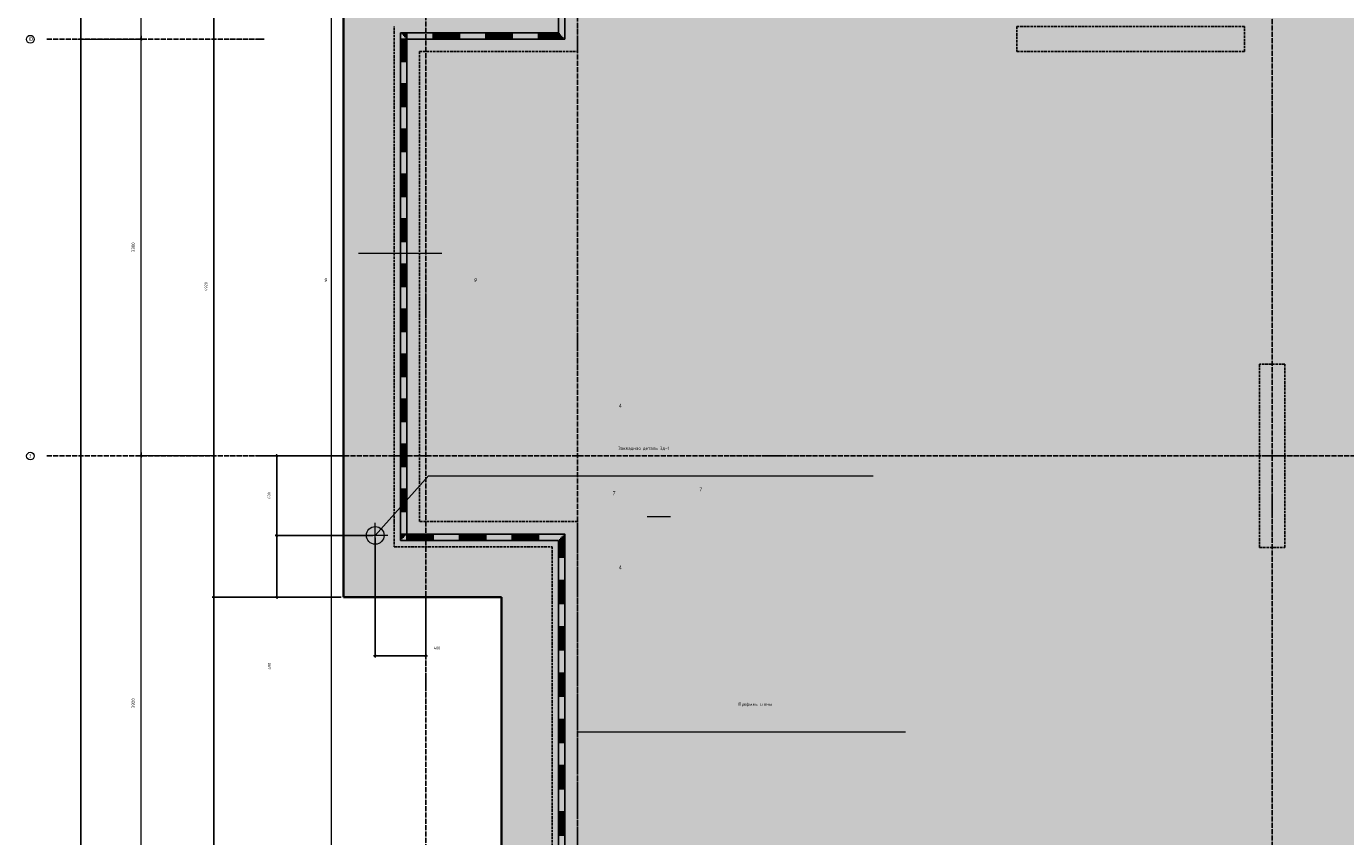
# Model space of a CAD drawing. Header units: millimetres. Extents: x -3170 to 89801, y -74170 to 82422.
# Tile 20 of 105: x -3161 to 7281, y 58165 to 64580. Entities that reach past the tile are written whole.
import ezdxf

# ---------------------------------------------------------------- set-up
doc = ezdxf.new("R2010")
doc.units = ezdxf.units.MM
doc.header["$PDMODE"] = 65
for name, pattern in [('______11', [50, 40, -5, 0, -5]), ('______2', [27, 20, -7]), ('______3', [50, 40, -10]), ('______5', [110, 80, -10, 10, -10])]:
    doc.linetypes.add(name, pattern=pattern)
for name, color, linetype, lineweight in [('Standard', 7, 'Continuous', 25), ('Балка_ общее', 7, '______3', 13), ('Закладная деталь_ общее', 7, 'Continuous', 25), ('Заливка', 7, 'Continuous', 13), ('Размерная линия_ общее', 7, 'Continuous', 13), ('Стена_ общее', 7, 'Continuous', 35)]:
    doc.layers.add(name, color=color, linetype=linetype, lineweight=lineweight)
doc.layers.add('Осевая линия_ общее', color=7, linetype='______5', lineweight=13, true_color=0xa0a0a0)
doc.styles.add('High Tower Text', font='High Tower Text')
doc.styles.add('ISOCPEUR', font='ISOCPEUR')
doc.styles.add('ITALICT', font='ITALICT_.TTF')
doc.dimstyles.new('DIMSTYLE_16', dxfattribs={"dimtxt": 22, "dimasz": 25, "dimexe": 0, "dimexo": 0, "dimgap": 11, "dimtad": 2, "dimdec": 0, "dimrnd": 1, "dimzin": 12, "dimdsep": 46, "dimtxsty": 'ISOCPEUR', "dimblk1": 'ALL_ML_STRICH', "dimblk2": 'ALL_ML_STRICH', "dimsah": 1, "dimcen": 0, "dimclrd": 7, "dimclre": 256, "dimclrt": 7, "dimadec": 0, "dimazin": 0, "dimtfac": 1, "dimtdec": 0, "dimtix": 1, "dimtmove": 2, "dimatfit": 3, "dimfxl": 0, "dimtzin": 0, "dimlwd": 0, "dimlwe": -3, "dimarcsym": 0})
doc.dimstyles.new('DIMSTYLE_3', dxfattribs={"dimtxt": 22, "dimasz": 25, "dimexe": 0, "dimexo": 0, "dimgap": 11, "dimtad": 2, "dimdec": 0, "dimrnd": 5, "dimzin": 12, "dimdsep": 46, "dimtxsty": 'ISOCPEUR', "dimblk1": 'ALL_ML_STRICH', "dimblk2": 'ALL_ML_STRICH', "dimsah": 1, "dimcen": 0, "dimclrd": 7, "dimclre": 256, "dimclrt": 7, "dimadec": 0, "dimazin": 0, "dimtfac": 1, "dimtdec": 0, "dimtix": 1, "dimtmove": 2, "dimatfit": 3, "dimfxl": 0, "dimtzin": 0, "dimlwd": 0, "dimlwe": -3, "dimarcsym": 0})
doc.dimstyles.new('DIMSTYLE_5', dxfattribs={"dimtxt": 25, "dimasz": 25, "dimexe": 0, "dimexo": 0, "dimgap": 12.5, "dimtad": 2, "dimdec": 0, "dimrnd": 5, "dimzin": 12, "dimdsep": 46, "dimtxsty": 'ISOCPEUR', "dimblk1": 'ALL_ML_STRICH', "dimblk2": 'ALL_ML_STRICH', "dimsah": 1, "dimcen": 0, "dimclrd": 7, "dimclre": 256, "dimclrt": 7, "dimadec": 0, "dimazin": 0, "dimtfac": 1, "dimtdec": 0, "dimtix": 1, "dimtmove": 2, "dimatfit": 3, "dimfxl": 0, "dimtzin": 0, "dimlwd": 0, "dimlwe": -3, "dimarcsym": 0})

# ---------------------------------------------------------------- blocks, each defined once
blk = doc.blocks.new('ALL_ML_STRICH')
at = {"color": 0, "linetype": 'ByBlock', "lineweight": -2}
for p, q in [((-1, 0), (0.5, 0)), ((-0.3, -0.3), (0.3, 0.3)), ((0, -0.5), (0, 0.5))]:
    blk.add_line(p, q, dxfattribs=at)
blk = doc.blocks.new('*D14')
at = {"layer": 'DEFPOINTS', "color": 7, "linetype": 'Continuous', "lineweight": 13, "transparency": 33554687}
for p in [(-650, 60060), (-1679, 54460), (-650, 54460)]:
    blk.add_point(p, dxfattribs=at)
at = {"layer": 'Размерная линия_ общее', "color": 253, "linetype": 'Continuous', "lineweight": -2, "true_color": 0xa0a0a0, "transparency": 33554687}
for p, q in [((-670, 60060), (-1679, 60060)), ((-670, 54460), (-1679, 54460))]:
    blk.add_line(p, q, dxfattribs=at)
at = {"layer": 'Размерная линия_ общее', "color": 7, "linetype": 'Continuous', "lineweight": -2, "transparency": 33554687}
blk.add_line((-1679, 54460), (-1679, 60060), dxfattribs=at)
at = {"layer": 'Размерная линия_ общее', "color": 7, "linetype": 'Continuous', "lineweight": 13, "transparency": 33554687, "xscale": 25, "yscale": 25, "zscale": 25}
for p, rotation in [((-1679, 60060), 90), ((-1679, 54460), 270)]:
    blk.add_blockref('ALL_ML_STRICH', p, dxfattribs=dict(at, rotation=rotation))
at = {"layer": 'Размерная линия_ общее', "color": 7, "linetype": 'Continuous', "lineweight": 13, "transparency": 33554687, "insert": (-1740, 57261), "char_height": 22, "width": 88, "attachment_point": 5, "rotation": 90, "style": 'ISOCPEUR'}
blk.add_mtext('\\A1;{5600}', dxfattribs=at)
blk = doc.blocks.new('*D15')
at = {"layer": 'DEFPOINTS', "color": 7, "linetype": 'Continuous', "lineweight": 13, "transparency": 33554687}
for p in [(-650, 64980), (-1679, 60060), (-650, 60060)]:
    blk.add_point(p, dxfattribs=at)
at = {"layer": 'Размерная линия_ общее', "color": 253, "linetype": 'Continuous', "lineweight": -2, "true_color": 0xa0a0a0, "transparency": 33554687}
for p, q in [((-670, 64980), (-1679, 64980)), ((-670, 60060), (-1679, 60060))]:
    blk.add_line(p, q, dxfattribs=at)
at = {"layer": 'Размерная линия_ общее', "color": 7, "linetype": 'Continuous', "lineweight": -2, "transparency": 33554687}
blk.add_line((-1679, 60060), (-1679, 64980), dxfattribs=at)
at = {"layer": 'Размерная линия_ общее', "color": 7, "linetype": 'Continuous', "lineweight": 13, "transparency": 33554687, "xscale": 25, "yscale": 25, "zscale": 25}
for p, rotation in [((-1679, 64980), 90), ((-1679, 60060), 270)]:
    blk.add_blockref('ALL_ML_STRICH', p, dxfattribs=dict(at, rotation=rotation))
at = {"layer": 'Размерная линия_ общее', "color": 7, "linetype": 'Continuous', "lineweight": 13, "transparency": 33554687, "insert": (-1740, 62520), "char_height": 22, "width": 88, "attachment_point": 5, "rotation": 90, "style": 'ISOCPEUR'}
blk.add_mtext('\\A1;{4920}', dxfattribs=at)
blk = doc.blocks.new('СЛОЖНЫЙ_ОБЪЕКТ_7')
at = {"layer": 'Стена_ общее', "color": 253, "linetype": '______2', "lineweight": -3, "true_color": 0xa0a0a0, "transparency": 33554687}
for p, q in [((-250, 60660), (-250, 64580)), ((1200, 64380), (1200, 64580)), ((4680, 64580), (4680, 64380)), ((6480, 64580), (4680, 64580)), ((6480, 64380), (6480, 64580)), ((-50, 64380), (-50, 60660)), ((-50, 64380), (1200, 64380)), ((4680, 64380), (6480, 64380)), ((6600, 61905), (6600, 60455)), ((6800, 61905), (6600, 61905)), ((6800, 60455), (6800, 61905)), ((-250, 60660), (-250, 60460)), ((1000, 60660), (-50, 60660)), ((1200, 60660), (1000, 60660)), ((1200, 57360), (1200, 60660)), ((-250, 60460), (1000, 60460)), ((1000, 60460), (1000, 57360)), ((6600, 60455), (6800, 60455))]:
    blk.add_line(p, q, dxfattribs=at)
blk = doc.blocks.new('ЭЛЕМЕНТ_УЗОРА_4')
at = {"layer": 'Standard', "color": 7, "linetype": 'Continuous', "lineweight": 25, "transparency": 33554687}
for p, q in [((1050, 64847), (1050, 64530)), ((1100, 64847), (1100, 64480)), ((-150, 64530), (-200, 64530)), ((-200, 64530), (-200, 64480)), ((-200, 64480), (-200, 64124)), ((-150, 64480), (-200, 64480)), ((-150, 64480), (-200, 64480)), ((-150, 64520), (-190, 64520)), ((-190, 64480), (-190, 64302)), ((-150, 64510), (-180, 64510)), ((-180, 64480), (-180, 64302)), ((-150, 64500), (-170, 64500)), ((-170, 64480), (-170, 64302)), ((-150, 64490), (-160, 64490)), ((-160, 64480), (-160, 64302)), ((267, 64530), (-150, 64530)), ((-150, 64480), (-150, 64530)), ((-150, 64480), (-150, 64530)), ((267, 64480), (-150, 64480)), ((-150, 64480), (-150, 64480)), ((-150, 64480), (-150, 64480)), ((-150, 64480), (-150, 64124)), ((58, 64480), (58, 64530)), ((267, 64520), (58, 64520)), ((267, 64510), (58, 64510)), ((267, 64500), (58, 64500)), ((267, 64490), (58, 64490)), ((683, 64530), (267, 64530)), ((267, 64480), (267, 64530)), ((267, 64480), (267, 64530)), ((683, 64480), (267, 64480)), ((475, 64480), (475, 64530)), ((683, 64520), (475, 64520)), ((683, 64510), (475, 64510)), ((683, 64500), (475, 64500)), ((683, 64490), (475, 64490)), ((1050, 64530), (683, 64530)), ((683, 64480), (683, 64530)), ((683, 64480), (683, 64530)), ((892, 64480), (892, 64530)), ((1060, 64520), (892, 64520)), ((1070, 64510), (892, 64510)), ((1080, 64500), (892, 64500)), ((1090, 64490), (892, 64490)), ((1100, 64480), (1100, 64480)), ((1100, 64480), (1100, 64480)), ((1100, 64480), (1100, 64480)), ((-150, 64302), (-200, 64302)), ((-200, 64124), (-200, 63767)), ((-150, 64124), (-200, 64124)), ((-150, 64124), (-200, 64124)), ((-190, 64124), (-190, 63945)), ((-180, 64124), (-180, 63945)), ((-170, 64124), (-170, 63945)), ((-160, 64124), (-160, 63945)), ((-150, 64124), (-150, 63767)), ((-150, 63945), (-200, 63945)), ((-200, 63767), (-200, 63411)), ((-150, 63767), (-200, 63767)), ((-150, 63767), (-200, 63767)), ((-190, 63767), (-190, 63589)), ((-180, 63767), (-180, 63589)), ((-170, 63767), (-170, 63589)), ((-160, 63767), (-160, 63589)), ((-150, 63767), (-150, 63411)), ((-150, 63589), (-200, 63589)), ((-200, 63411), (-200, 63055)), ((-150, 63411), (-200, 63411)), ((-150, 63411), (-200, 63411)), ((-190, 63411), (-190, 63233)), ((-180, 63411), (-180, 63233)), ((-170, 63411), (-170, 63233)), ((-160, 63411), (-160, 63233)), ((-150, 63411), (-150, 63055)), ((-150, 63233), (-200, 63233)), ((-200, 63055), (-200, 62698)), ((-150, 63055), (-200, 63055)), ((-150, 63055), (-200, 63055)), ((-190, 63055), (-190, 62876)), ((-180, 63055), (-180, 62876)), ((-170, 63055), (-170, 62876)), ((-160, 63055), (-160, 62876)), ((-150, 63055), (-150, 62698)), ((-150, 62876), (-200, 62876)), ((-200, 62698), (-200, 62342)), ((-150, 62698), (-200, 62698)), ((-150, 62698), (-200, 62698)), ((-190, 62698), (-190, 62520)), ((-180, 62698), (-180, 62520)), ((-170, 62698), (-170, 62520)), ((-160, 62698), (-160, 62520)), ((-150, 62698), (-150, 62342)), ((-150, 62520), (-200, 62520)), ((-200, 62342), (-200, 61985)), ((-150, 62342), (-200, 62342)), ((-150, 62342), (-200, 62342)), ((-190, 62342), (-190, 62164)), ((-180, 62342), (-180, 62164)), ((-170, 62342), (-170, 62164)), ((-160, 62342), (-160, 62164)), ((-150, 62342), (-150, 61985)), ((-150, 62164), (-200, 62164)), ((-200, 61985), (-200, 61629)), ((-150, 61985), (-200, 61985)), ((-150, 61985), (-200, 61985)), ((-190, 61985), (-190, 61807)), ((-180, 61985), (-180, 61807)), ((-170, 61985), (-170, 61807)), ((-160, 61985), (-160, 61807)), ((-150, 61985), (-150, 61629)), ((-150, 61807), (-200, 61807)), ((-200, 61629), (-200, 61273)), ((-150, 61629), (-200, 61629)), ((-150, 61629), (-200, 61629)), ((-190, 61629), (-190, 61451)), ((-180, 61629), (-180, 61451)), ((-170, 61629), (-170, 61451)), ((-160, 61629), (-160, 61451)), ((-150, 61629), (-150, 61273)), ((-150, 61451), (-200, 61451)), ((-200, 61273), (-200, 60916)), ((-150, 61273), (-200, 61273)), ((-150, 61273), (-200, 61273)), ((-190, 61273), (-190, 61095)), ((-180, 61273), (-180, 61095)), ((-170, 61273), (-170, 61095)), ((-160, 61273), (-160, 61095)), ((-150, 61273), (-150, 60916)), ((-150, 61095), (-200, 61095)), ((-200, 60916), (-200, 60560)), ((-150, 60916), (-200, 60916)), ((-150, 60916), (-200, 60916)), ((-190, 60916), (-190, 60738)), ((-180, 60916), (-180, 60738)), ((-170, 60916), (-170, 60738)), ((-160, 60916), (-160, 60738)), ((-150, 60916), (-150, 60560)), ((-150, 60738), (-200, 60738)), ((-200, 60560), (-200, 60510)), ((-150, 60560), (-200, 60560)), ((-150, 60560), (-200, 60560)), ((-200, 60510), (-150, 60510)), ((-190, 60560), (-190, 60520)), ((-180, 60560), (-180, 60530)), ((-170, 60560), (-170, 60540)), ((-160, 60560), (-160, 60550)), ((-150, 60560), (-150, 60560)), ((-150, 60550), (58, 60550)), ((-150, 60540), (58, 60540)), ((-150, 60530), (58, 60530)), ((-150, 60520), (58, 60520)), ((-150, 60510), (267, 60510)), ((58, 60560), (58, 60510)), ((267, 60560), (683, 60560)), ((267, 60560), (267, 60510)), ((267, 60560), (267, 60510)), ((267, 60550), (475, 60550)), ((267, 60540), (475, 60540)), ((267, 60530), (475, 60530)), ((267, 60520), (475, 60520)), ((267, 60510), (683, 60510)), ((475, 60560), (475, 60510)), ((683, 60560), (1100, 60560)), ((683, 60560), (683, 60510)), ((683, 60560), (683, 60510)), ((683, 60550), (892, 60550)), ((683, 60540), (892, 60540)), ((683, 60530), (892, 60530)), ((683, 60520), (892, 60520)), ((683, 60510), (1050, 60510)), ((892, 60560), (892, 60510)), ((1050, 60510), (1050, 60193)), ((1060, 60520), (1060, 60377)), ((1070, 60530), (1070, 60377)), ((1080, 60540), (1080, 60377)), ((1090, 60550), (1090, 60377)), ((1100, 60560), (1100, 60560)), ((1100, 60560), (1100, 60560)), ((1100, 60560), (1100, 60560)), ((1100, 60377), (1050, 60377)), ((1050, 60193), (1050, 59827)), ((1100, 60193), (1050, 60193)), ((1100, 60193), (1050, 60193)), ((1060, 60193), (1060, 60010)), ((1070, 60193), (1070, 60010)), ((1080, 60193), (1080, 60010)), ((1090, 60193), (1090, 60010)), ((1100, 60193), (1100, 59827)), ((1100, 60010), (1050, 60010)), ((1050, 59827), (1050, 59460)), ((1100, 59827), (1050, 59827)), ((1100, 59827), (1050, 59827)), ((1060, 59827), (1060, 59643)), ((1070, 59827), (1070, 59643)), ((1080, 59827), (1080, 59643)), ((1090, 59827), (1090, 59643)), ((1100, 59827), (1100, 59460)), ((1100, 59643), (1050, 59643)), ((1050, 59460), (1050, 59093)), ((1100, 59460), (1050, 59460)), ((1100, 59460), (1050, 59460)), ((1060, 59460), (1060, 59277)), ((1070, 59460), (1070, 59277)), ((1080, 59460), (1080, 59277)), ((1090, 59460), (1090, 59277)), ((1100, 59460), (1100, 59093)), ((1100, 59277), (1050, 59277)), ((1050, 59093), (1050, 58727)), ((1100, 59093), (1050, 59093)), ((1100, 59093), (1050, 59093)), ((1060, 59093), (1060, 58910)), ((1070, 59093), (1070, 58910)), ((1080, 59093), (1080, 58910)), ((1090, 59093), (1090, 58910)), ((1100, 59093), (1100, 58727)), ((1100, 58910), (1050, 58910)), ((1050, 58727), (1050, 58360)), ((1100, 58727), (1050, 58727)), ((1100, 58727), (1050, 58727)), ((1060, 58727), (1060, 58543)), ((1070, 58727), (1070, 58543)), ((1080, 58727), (1080, 58543)), ((1090, 58727), (1090, 58543)), ((1100, 58727), (1100, 58360)), ((1100, 58543), (1050, 58543)), ((1050, 58360), (1050, 57993)), ((1100, 58360), (1050, 58360)), ((1100, 58360), (1050, 58360)), ((1060, 58360), (1060, 58177)), ((1070, 58360), (1070, 58177)), ((1080, 58360), (1080, 58177)), ((1090, 58360), (1090, 58177)), ((1100, 58360), (1100, 57993)), ((1100, 58177), (1050, 58177))]:
    blk.add_line(p, q, dxfattribs=at)
for points in [[(1100, 64480), (1100, 64480), (683, 64480)], [(-150, 60560), (-150, 60560), (267, 60560)], [(-150, 60560), (-150, 60560), (-150, 60510)], [(-150, 60560), (-150, 60560), (-150, 60510)], [(1100, 60560), (1100, 60560), (1100, 60193)]]:
    blk.add_lwpolyline(points, dxfattribs=at)
blk = doc.blocks.new('*D526')
at = {"layer": 'DEFPOINTS', "color": 7, "linetype": 'Continuous', "lineweight": 13, "transparency": 33554687}
for p in [(-2849, 67780), (-3000, 46740), (-2731, 46740)]:
    blk.add_point(p, dxfattribs=at)
at = {"layer": 'Размерная линия_ общее', "color": 253, "linetype": 'Continuous', "lineweight": -2, "true_color": 0xa0a0a0, "transparency": 33554687}
for p, q in [((-2949, 67780), (-2731, 67780)), ((-2731, 46740), (-2731, 46740))]:
    blk.add_line(p, q, dxfattribs=at)
at = {"layer": 'Размерная линия_ общее', "color": 7, "linetype": 'Continuous', "lineweight": -2, "transparency": 33554687}
blk.add_line((-2731, 46740), (-2731, 67780), dxfattribs=at)
at = {"layer": 'Размерная линия_ общее', "color": 7, "linetype": 'Continuous', "lineweight": 13, "transparency": 33554687, "xscale": 25, "yscale": 25, "zscale": 25}
for p, rotation in [((-2731, 67780), 90), ((-2731, 46740), 270)]:
    blk.add_blockref('ALL_ML_STRICH', p, dxfattribs=dict(at, rotation=rotation))
at = {"layer": 'Размерная линия_ общее', "color": 7, "linetype": 'Continuous', "lineweight": 13, "transparency": 33554687, "insert": (-2792, 57262), "char_height": 22, "width": 110, "attachment_point": 5, "rotation": 90, "style": 'ISOCPEUR'}
blk.add_mtext('\\A1;{21040}', dxfattribs=at)
blk = doc.blocks.new('*D547')
at = {"layer": 'DEFPOINTS', "color": 7, "linetype": 'Continuous', "lineweight": 13, "transparency": 33554687}
for p in [(-1686, 61180), (-2763, 57260), (-2253, 57260)]:
    blk.add_point(p, dxfattribs=at)
at = {"layer": 'Балка_ общее', "color": 251, "linetype": 'Continuous', "lineweight": -2, "true_color": 0x656565, "transparency": 33554687}
for p, q in [((-1696, 61180), (-2253, 61180)), ((-2753, 57260), (-2253, 57260))]:
    blk.add_line(p, q, dxfattribs=at)
at = {"layer": 'Балка_ общее', "color": 7, "linetype": 'Continuous', "lineweight": -2, "transparency": 33554687}
blk.add_line((-2253, 57260), (-2253, 61180), dxfattribs=at)
at = {"layer": 'Балка_ общее', "color": 7, "linetype": 'Continuous', "lineweight": 13, "transparency": 33554687, "xscale": 25, "yscale": 25, "zscale": 25}
for p, rotation in [((-2253, 61180), 90), ((-2253, 57260), 270)]:
    blk.add_blockref('ALL_ML_STRICH', p, dxfattribs=dict(at, rotation=rotation))
at = {"layer": 'Балка_ общее', "color": 7, "linetype": 'Continuous', "lineweight": 13, "transparency": 33554687, "insert": (-2316, 59221), "char_height": 25, "width": 100, "attachment_point": 5, "rotation": 90, "style": 'ISOCPEUR'}
blk.add_mtext('\\A1;{3920}', dxfattribs=at)
blk = doc.blocks.new('*D548')
at = {"layer": 'DEFPOINTS', "color": 7, "linetype": 'Continuous', "lineweight": 13, "transparency": 33554687}
for p in [(-2763, 64480), (-2253, 61180), (-1686, 61180)]:
    blk.add_point(p, dxfattribs=at)
at = {"layer": 'Балка_ общее', "color": 251, "linetype": 'Continuous', "lineweight": -2, "true_color": 0x656565, "transparency": 33554687}
for p, q in [((-2753, 64480), (-2253, 64480)), ((-1696, 61180), (-2253, 61180))]:
    blk.add_line(p, q, dxfattribs=at)
at = {"layer": 'Балка_ общее', "color": 7, "linetype": 'Continuous', "lineweight": -2, "transparency": 33554687}
blk.add_line((-2253, 61180), (-2253, 64480), dxfattribs=at)
at = {"layer": 'Балка_ общее', "color": 7, "linetype": 'Continuous', "lineweight": 13, "transparency": 33554687, "xscale": 25, "yscale": 25, "zscale": 25}
for p, rotation in [((-2253, 64480), 90), ((-2253, 61180), 270)]:
    blk.add_blockref('ALL_ML_STRICH', p, dxfattribs=dict(at, rotation=rotation))
at = {"layer": 'Балка_ общее', "color": 7, "linetype": 'Continuous', "lineweight": 13, "transparency": 33554687, "insert": (-2316, 62831), "char_height": 25, "width": 100, "attachment_point": 5, "rotation": 90, "style": 'ISOCPEUR'}
blk.add_mtext('\\A1;{3300}', dxfattribs=at)
blk = doc.blocks.new('*D549')
at = {"layer": 'DEFPOINTS', "color": 7, "linetype": 'Continuous', "lineweight": 13, "transparency": 33554687}
for p in [(-2556, 67780), (-2763, 64480), (-2253, 64480)]:
    blk.add_point(p, dxfattribs=at)
at = {"layer": 'Балка_ общее', "color": 251, "linetype": 'Continuous', "lineweight": -2, "true_color": 0x656565, "transparency": 33554687}
for p, q in [((-2546, 67780), (-2253, 67780)), ((-2753, 64480), (-2253, 64480))]:
    blk.add_line(p, q, dxfattribs=at)
at = {"layer": 'Балка_ общее', "color": 7, "linetype": 'Continuous', "lineweight": -2, "transparency": 33554687}
blk.add_line((-2253, 64480), (-2253, 67780), dxfattribs=at)
at = {"layer": 'Балка_ общее', "color": 7, "linetype": 'Continuous', "lineweight": 13, "transparency": 33554687, "xscale": 25, "yscale": 25, "zscale": 25}
for p, rotation in [((-2253, 67780), 90), ((-2253, 64480), 270)]:
    blk.add_blockref('ALL_ML_STRICH', p, dxfattribs=dict(at, rotation=rotation))
at = {"layer": 'Балка_ общее', "color": 7, "linetype": 'Continuous', "lineweight": 13, "transparency": 33554687, "insert": (-2316, 66131), "char_height": 25, "width": 100, "attachment_point": 5, "rotation": 90, "style": 'ISOCPEUR'}
blk.add_mtext('\\A1;{3300}', dxfattribs=at)
blk = doc.blocks.new('*D554')
at = {"layer": 'DEFPOINTS', "color": 7, "linetype": 'Continuous', "lineweight": 13, "transparency": 33554687}
for p in [(-400, 60550), (-1179, 60060), (-650, 60060)]:
    blk.add_point(p, dxfattribs=at)
at = {"layer": 'Размерная линия_ общее', "color": 253, "linetype": 'Continuous', "lineweight": -2, "true_color": 0xa0a0a0, "transparency": 33554687}
for p, q in [((-420, 60550), (-1179, 60550)), ((-670, 60060), (-1179, 60060))]:
    blk.add_line(p, q, dxfattribs=at)
at = {"layer": 'Размерная линия_ общее', "color": 7, "linetype": 'Continuous', "lineweight": -2, "transparency": 33554687}
blk.add_line((-1179, 60060), (-1179, 60550), dxfattribs=at)
at = {"layer": 'Размерная линия_ общее', "color": 7, "linetype": 'Continuous', "lineweight": 13, "transparency": 33554687, "xscale": 25, "yscale": 25, "zscale": 25}
for p, rotation in [((-1179, 60550), 90), ((-1179, 60060), 270)]:
    blk.add_blockref('ALL_ML_STRICH', p, dxfattribs=dict(at, rotation=rotation))
at = {"layer": 'Размерная линия_ общее', "color": 7, "linetype": 'Continuous', "lineweight": 13, "transparency": 33554687, "insert": (-1238, 59515), "char_height": 22, "width": 66, "attachment_point": 5, "rotation": 90, "style": 'ISOCPEUR'}
blk.add_mtext('\\A1;{490}', dxfattribs=at)
blk = doc.blocks.new('*D555')
at = {"layer": 'DEFPOINTS', "color": 7, "linetype": 'Continuous', "lineweight": 13, "transparency": 33554687}
for p in [(-650, 61180), (-1179, 60550), (-400, 60550)]:
    blk.add_point(p, dxfattribs=at)
at = {"layer": 'Размерная линия_ общее', "color": 253, "linetype": 'Continuous', "lineweight": -2, "true_color": 0xa0a0a0, "transparency": 33554687}
for p, q in [((-670, 61180), (-1179, 61180)), ((-420, 60550), (-1179, 60550))]:
    blk.add_line(p, q, dxfattribs=at)
at = {"layer": 'Размерная линия_ общее', "color": 7, "linetype": 'Continuous', "lineweight": -2, "transparency": 33554687}
blk.add_line((-1179, 60550), (-1179, 61180), dxfattribs=at)
at = {"layer": 'Размерная линия_ общее', "color": 7, "linetype": 'Continuous', "lineweight": 13, "transparency": 33554687, "xscale": 25, "yscale": 25, "zscale": 25}
for p, rotation in [((-1179, 61180), 90), ((-1179, 60550), 270)]:
    blk.add_blockref('ALL_ML_STRICH', p, dxfattribs=dict(at, rotation=rotation))
at = {"layer": 'Размерная линия_ общее', "color": 7, "linetype": 'Continuous', "lineweight": 13, "transparency": 33554687, "insert": (-1240, 60866), "char_height": 22, "width": 66, "attachment_point": 5, "rotation": 90, "style": 'ISOCPEUR'}
blk.add_mtext('\\A1;{630}', dxfattribs=at)
blk = doc.blocks.new('*D558')
at = {"layer": 'DEFPOINTS', "color": 7, "linetype": 'Continuous', "lineweight": 13, "transparency": 33554687}
for p in [(-400, 60550), (0, 60060), (-400, 59596)]:
    blk.add_point(p, dxfattribs=at)
at = {"layer": 'Размерная линия_ общее', "color": 253, "linetype": 'Continuous', "lineweight": -2, "true_color": 0xa0a0a0, "transparency": 33554687}
for p, q in [((-400, 60530), (-400, 59596)), ((0, 60040), (0, 59596))]:
    blk.add_line(p, q, dxfattribs=at)
at = {"layer": 'Размерная линия_ общее', "color": 7, "linetype": 'Continuous', "lineweight": -2, "transparency": 33554687}
blk.add_line((-400, 59596), (0, 59596), dxfattribs=at)
at = {"layer": 'Размерная линия_ общее', "color": 7, "linetype": 'Continuous', "lineweight": 13, "transparency": 33554687, "xscale": 25, "yscale": 25, "zscale": 25, "rotation": 180}
blk.add_blockref('ALL_ML_STRICH', (-400, 59596), dxfattribs=at)
at = {"layer": 'Размерная линия_ общее', "color": 7, "linetype": 'Continuous', "lineweight": 13, "transparency": 33554687, "xscale": 25, "yscale": 25, "zscale": 25}
blk.add_blockref('ALL_ML_STRICH', (0, 59596), dxfattribs=at)
at = {"layer": 'Размерная линия_ общее', "color": 7, "linetype": 'Continuous', "lineweight": 13, "transparency": 33554687, "insert": (89, 59658), "char_height": 22, "width": 66, "attachment_point": 5, "style": 'ISOCPEUR'}
blk.add_mtext('\\A1;{400}', dxfattribs=at)
blk = doc.blocks.new('СЛОЖНЫЙ_ОБЪЕКТ_9')
at = {"layer": 'Осевая линия_ общее', "color": 253, "linetype": '______11', "lineweight": -3, "true_color": 0xa0a0a0, "transparency": 33554687}
for p, q in [((0, 49097.3), (0, 70740)), ((1200, 45830), (1200, 70740)), ((6700, 55630), (6700, 70740)), ((-3000, 64480), (-1280, 64480)), ((-3000, 61180), (14900, 61180))]:
    blk.add_line(p, q, dxfattribs=at)
at = {"layer": 'Осевая линия_ общее', "color": 7, "linetype": 'Continuous', "lineweight": 13, "transparency": 33554687}
for centre, radius in [((-3130.5, 64478), 31), ((-3129.6, 61178), 29.9)]:
    blk.add_circle(centre, radius, dxfattribs=at)
at = {"layer": 'Осевая линия_ общее', "color": 7, "linetype": 'Continuous', "lineweight": 13, "transparency": 33554687, "char_height": 30, "attachment_point": 7, "style": 'ISOCPEUR'}
for s, insert, width in [('\\W0.83;Ю', (-3144.8, 64465), 40.887), ('\\W0.80;Э', (-3141.6, 61165), 35.983)]:
    blk.add_mtext(s, dxfattribs=dict(at, insert=insert, width=width))
at = {"layer": 'Балка_ общее', "color": 7, "linetype": 'Continuous', "lineweight": 13, "transparency": 33554687}
for base, p1, p2, picture, middle in [((-2253.1, 67780), (-2753.1, 64480), (-2546.2, 67780), '*D549', (-2315.6, 66131.2)), ((-2253.1, 64480), (-1696.5, 61180), (-2753.1, 64480), '*D548', (-2315.6, 62831.2)), ((-2253.1, 61180), (-2753.1, 57260), (-1696.5, 61180), '*D547', (-2315.6, 59221.2))]:
    dim = blk.add_linear_dim(base=base, p1=p1, p2=p2, angle=90, dimstyle='DIMSTYLE_5', override={"dimpost": '<>', "dimclrd": 7, "dimclre": 251, "dimclrt": 7, "dimlwd": 0, "dimlwe": 65533}, dxfattribs=at)
    dim.commit()
    dim.dimension.update_dxf_attribs({"geometry": picture, "text_midpoint": middle, "dimtype": 160})

msp = doc.modelspace()

# ---------------------------------------------------------------- hatches: boundary and pattern name
at = {"layer": 'Заливка', "linetype": 'Continuous', "lineweight": 13, "transparency": 33554687}
h = msp.add_hatch(color=9, dxfattribs=at)
h.paths.add_polyline_path([(14500, 68280), (600, 68280), (600, 64980), (-650, 64980), (-650, 60060), (600, 60060), (600, 54460), (-650, 54460), (-650, 49540), (600, 49540), (600, 46640), (14500, 46640), (14500, 52830), (16340, 52830), (16340, 61690), (14500, 61690)])
h.paths.add_polyline_path([(5880, 57065), (6480, 57065), (6480, 56465), (5880, 56465)], flags=16)

# ---------------------------------------------------------------- linework, layer by layer
at = {"layer": 'Standard', "color": 52, "linetype": 'Continuous', "lineweight": 13, "transparency": 33554687}
for p, q in [((-533.4, 62785.7), (126.6, 62785.7)), ((1938.1, 60698), (1751.8, 60698))]:
    msp.add_line(p, q, dxfattribs=at)
at = {"layer": 'Standard', "color": 7, "linetype": 'Continuous', "lineweight": 13, "transparency": 33554687}
msp.add_line((1200, 58993.7), (3796.8, 58993.7), dxfattribs=at)
at = {"layer": 'Standard', "color": 7, "linetype": 'Continuous', "lineweight": 18, "transparency": 33554687}
msp.add_lwpolyline([(-750, 46540), (16440, 46540), (16440, 68380), (-750, 68380), (-750, 46540)], dxfattribs=at)
at = {"layer": 'Standard', "color": 7, "linetype": 'Continuous', "lineweight": 13, "transparency": 33554687}
msp.add_lwpolyline([(-400, 60550), (20.8, 61020.8), (3540.8, 61020.8)], dxfattribs=at)
at = {"layer": 'Закладная деталь_ общее', "color": 7, "linetype": 'Continuous', "lineweight": 13, "transparency": 33554687}
for p, q in [((-400, 60450), (-400, 60650)), ((-300, 60550), (-500, 60550))]:
    msp.add_line(p, q, dxfattribs=at)
msp.add_circle((-400, 60550), 70, dxfattribs=at)
at = {"layer": 'Размерная линия_ общее', "color": 7, "linetype": 'Continuous', "lineweight": 35, "transparency": 33554687}
for p, q in [((-650, 60060), (-650, 64980)), ((600, 60060), (-650, 60060)), ((600, 54460), (600, 60060))]:
    msp.add_line(p, q, dxfattribs=at)

# ---------------------------------------------------------------- block references
at = {"layer": 'Standard', "color": 7, "linetype": 'Continuous', "lineweight": 25, "transparency": 33554687}
msp.add_blockref('ЭЛЕМЕНТ_УЗОРА_4', (0, 0), dxfattribs=at)
at = {"layer": 'Балка_ общее', "color": 7, "linetype": 'Continuous', "lineweight": 13, "transparency": 33554687}
msp.add_blockref('СЛОЖНЫЙ_ОБЪЕКТ_9', (0, 0), dxfattribs=at)
at = {"layer": 'Стена_ общее', "color": 253, "linetype": '______2', "lineweight": -3, "true_color": 0xa0a0a0, "transparency": 33554687}
msp.add_blockref('СЛОЖНЫЙ_ОБЪЕКТ_7', (0, 0), dxfattribs=at)

# ---------------------------------------------------------------- texts
at = {"layer": 'Standard', "color": 7, "linetype": 'Continuous', "lineweight": 13, "transparency": 33554687}
for s, insert, char_height, width, attachment_point, style in [('\\A1;{\\fItalicT|i0|b0;\\H30.000000;\\W1.000000;\\C7;9}\\P', (-783.4, 62585.7), 30, 45.853, 3, 'ITALICT'), ('\\A1;{\\fItalicT|i0|b0;\\H30.000000;\\W1.000000;\\C7;9}\\P', (376.6, 62585.7), 30, 45.853, 1, 'ITALICT'), ('\\A1;{\\fHigh Tower Text|i0|b0;\\H30.000000;\\W1.000000;\\C7;4}\\P', (1551.8, 61561.7), 30, 37, 9, 'High Tower Text'), ('\\A1;{\\fISOCPEUR|i0|b0;\\H25.000000;\\W0.909091;\\C7;Закладная деталь Зд-1}\\P', (1725.4, 61237.5), 25, 351.978, 5, 'ISOCPEUR'), ('\\A1;{\\fHigh Tower Text|i0|b0;\\H30.000000;\\W1.000000;\\C7;7}\\P', (1501.8, 60898), 30, 36, 3, 'High Tower Text'), ('\\A1;{\\fHigh Tower Text|i0|b0;\\H30.000000;\\W1.000000;\\C7;7}\\P', (2188.1, 60898), 30, 36, 9, 'High Tower Text'), ('\\A1;{\\fHigh Tower Text|i0|b0;\\H30.000000;\\W1.000000;\\C7;4}\\P', (1551.8, 60311.7), 30, 37, 3, 'High Tower Text'), ('\\A1;{\\fISOCPEUR|i0|b0;\\H25.000000;\\W1.000000;\\C7;Профиль стены}\\P', (2609.3, 59210.4), 25, 249.742, 5, 'ISOCPEUR')]:
    msp.add_mtext(s, dxfattribs=dict(at, insert=insert, char_height=char_height, width=width, attachment_point=attachment_point, style=style))

# ---------------------------------------------------------------- dimensions: what is measured, and where the dimension line sits
at = {"layer": 'Размерная линия_ общее', "color": 7, "linetype": 'Continuous', "lineweight": 13, "transparency": 33554687}
for base, p1, p2, dimstyle, picture, middle in [((-2730.6, 67780), (-2730.6, 46740), (-2949, 67780), 'DIMSTYLE_16', '*D526', (-2791.6, 57262.2)), ((-1678.7, 64980), (-670, 60060), (-670, 64980), 'DIMSTYLE_3', '*D15', (-1739.7, 62520)), ((-1178.7, 61180), (-420, 60550), (-670, 61180), 'DIMSTYLE_3', '*D555', (-1239.7, 60866.1)), ((-1178.7, 60550), (-670, 60060), (-420, 60550), 'DIMSTYLE_3', '*D554', (-1238, 59515.3)), ((-1678.7, 60060), (-670, 54460), (-670, 60060), 'DIMSTYLE_3', '*D14', (-1739.7, 57261.1))]:
    dim = msp.add_linear_dim(base=base, p1=p1, p2=p2, angle=90, dimstyle=dimstyle, override={"dimpost": '<>', "dimclrd": 7, "dimclre": 253, "dimclrt": 7, "dimlwd": 0, "dimlwe": 65533}, dxfattribs=at)
    dim.commit()
    dim.dimension.update_dxf_attribs({"geometry": picture, "text_midpoint": middle, "dimtype": 160})
dim = msp.add_linear_dim(base=(0, 59596.1), p1=(-400, 60530), p2=(0, 60040), dimstyle='DIMSTYLE_3', override={"dimpost": '<>', "dimclrd": 7, "dimclre": 253, "dimclrt": 7, "dimlwd": 0, "dimlwe": 65533}, dxfattribs=at)
dim.commit()
dim.dimension.update_dxf_attribs({"geometry": '*D558', "text_midpoint": (88.9, 59657.9), "dimtype": 160})

doc.saveas('drawing.dxf')
